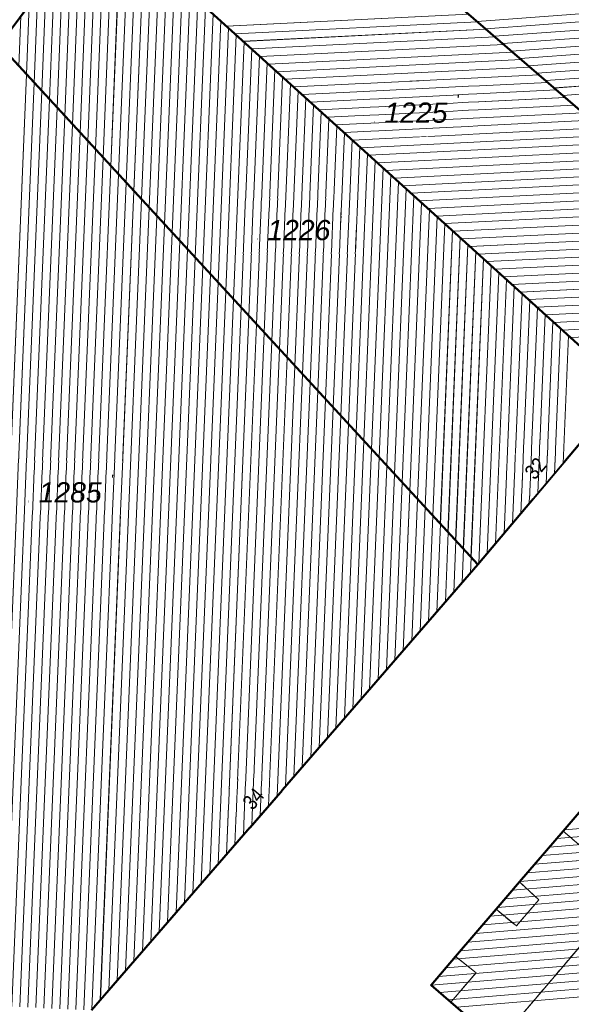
# Model space of a CAD drawing. Header units: millimetres. Extents: x 32365810 to 32368499, y 5620272 to 5622478.
# Tile 22 of 256: x 32366485 to 32366510, y 5620555 to 5620602. Entities that reach past the tile are written whole.
import ezdxf

# ---------------------------------------------------------------- set-up
doc = ezdxf.new("R2010")
doc.units = ezdxf.units.MM
for name, pattern in [('1600.1047', [0]), ('1600.2028', [0]), ('1600.2305', [0.75, 0.5, 0, 0, -0.25]), ('1600.2505', [0]), ('1600.2507', [0])]:
    doc.linetypes.add(name, pattern=pattern)
doc.layers.get('0').update_dxf_attribs({"color": 1, "linetype": 'CONTINUOUS'})
doc.layers.add('_K_Flurstücke_Grenzpunkte', color=251, linetype='CONTINUOUS', lineweight=50)
for name, color, linetype in [('_K_Gebäude', 251, 'CONTINUOUS'), ('_K_Lagebezeichnungen', 251, 'CONTINUOUS'), ('_K_Siedlungsflächen - Bauwerke u. Einrichtungen', 251, 'CONTINUOUS')]:
    doc.layers.add(name, color=color, linetype=linetype)
for name, color, linetype, transparency in [('Flurstücke_Grenzpunkte', 11, 'CONTINUOUS', 0.75), ('Gebäude', 31, 'CONTINUOUS', 0.75), ('Lagebezeichnungen', 12, 'CONTINUOUS', 0.75), ('Siedlungsflächen - Bauwerke u. Einrichtungen', 51, 'CONTINUOUS', 0.75)]:
    doc.layers.add(name, color=color, linetype=linetype, transparency=transparency)
doc.styles.add('Flurstücksnummer - K 10 700', font='ariali.ttf')
doc.styles.add('Hausnummern NRW', font='arial.ttf', dxfattribs={"width": 0.85})

# ---------------------------------------------------------------- blocks, each defined once
blk = doc.blocks.new('O34')
at = {"layer": 'Gebäude', "color": 7, "linetype": '1600.2507', "lineweight": 18}
for p, q in [((32366014.902, 5621924.933), (32366013.821, 5621923.676)), ((32366017.066, 5621923.053), (32366014.902, 5621924.933)), ((32366012.941, 5621924.548), (32366011.247, 5621922.569)), ((32366013.821, 5621923.676), (32366012.941, 5621924.548)), ((32366007.162, 5621911.445), (32366017.066, 5621923.053)), ((32366011.247, 5621922.569), (32366012.188, 5621921.772)), ((32366012.188, 5621921.772), (32366011.155, 5621920.567)), ((32366010.216, 5621921.364), (32366008.181, 5621918.987)), ((32366011.155, 5621920.567), (32366010.216, 5621921.364)), ((32366008.181, 5621918.987), (32366009.077, 5621918.143)), ((32366009.077, 5621918.143), (32366008.03, 5621916.923)), ((32366007.077, 5621917.698), (32366005.185, 5621915.488)), ((32366008.03, 5621916.923), (32366007.077, 5621917.698)), ((32366005.185, 5621915.488), (32366006.143, 5621914.722)), ((32366006.143, 5621914.722), (32366004.963, 5621913.347)), ((32366004.963, 5621913.347), (32366007.162, 5621911.445))]:
    blk.add_line(p, q, dxfattribs=at)
blk = doc.blocks.new('O88')
at = {"layer": 'Gebäude', "color": 7, "linetype": '1600.2507', "lineweight": 18}
for p, q in [((32366008.181, 5621918.987), (32366007.077, 5621917.698)), ((32366008.181, 5621918.987), (32366009.077, 5621918.143)), ((32366009.077, 5621918.143), (32366008.03, 5621916.923)), ((32366008.03, 5621916.923), (32366007.077, 5621917.698))]:
    blk.add_line(p, q, dxfattribs=at)
blk = doc.blocks.new('O90')
at = {"layer": 'Gebäude', "color": 7, "linetype": '1600.2507', "lineweight": 18}
for p, q in [((32366005.185, 5621915.488), (32366004.037, 5621914.147)), ((32366005.185, 5621915.488), (32366006.143, 5621914.722)), ((32366006.143, 5621914.722), (32366004.963, 5621913.347)), ((32366004.037, 5621914.147), (32366004.963, 5621913.347))]:
    blk.add_line(p, q, dxfattribs=at)
blk = doc.blocks.new('O124')
at = {"layer": 'Gebäude', "color": 7, "linetype": '1600.2507', "lineweight": 18}
for p, q in [((32366011.247, 5621922.569), (32366010.216, 5621921.364)), ((32366011.247, 5621922.569), (32366012.188, 5621921.772)), ((32366012.188, 5621921.772), (32366011.155, 5621920.567)), ((32366011.155, 5621920.567), (32366010.216, 5621921.364))]:
    blk.add_line(p, q, dxfattribs=at)
blk = doc.blocks.new('O415')
at = {"layer": 'Gebäude', "color": 7, "linetype": '1600.2305', "lineweight": 18}
blk.add_line((32366005.185, 5621915.488), (32366007.077, 5621917.698), dxfattribs=at)
blk = doc.blocks.new('O430')
at = {"layer": 'Gebäude', "color": 7, "linetype": '1600.2305', "lineweight": 18}
blk.add_line((32366008.181, 5621918.987), (32366010.216, 5621921.364), dxfattribs=at)
blk = doc.blocks.new('O948')
at = {"layer": 'Flurstücke_Grenzpunkte', "color": 7, "linetype": '1600.2028', "lineweight": 35}
for p, q in [((32366013.191, 5621942.119), (32365991.737, 5621961.55)), ((32365983.805, 5621958.203), (32366006.218, 5621933.849)), ((32366006.218, 5621933.849), (32366013.191, 5621942.119))]:
    blk.add_line(p, q, dxfattribs=at)
at = {"layer": 'Flurstücke_Grenzpunkte', "color": 7, "lineweight": 18, "insert": (32365997.843, 5621949.04), "char_height": 0.95, "attachment_point": 8, "line_spacing_factor": 0.69, "style": 'Flurstücksnummer - K 10 700', "bg_fill": 2}
blk.add_mtext('1226', dxfattribs=at)
blk = doc.blocks.new('O957')
at = {"layer": 'Flurstücke_Grenzpunkte', "color": 7, "linetype": '1600.2028', "lineweight": 35}
for p, q in [((32366013.191, 5621942.119), (32365991.737, 5621961.55)), ((32366018.627, 5621948.566), (32366004.778, 5621960.532))]:
    blk.add_line(p, q, dxfattribs=at)
at = {"layer": 'Flurstücke_Grenzpunkte', "color": 7, "lineweight": 18, "insert": (32366003.326, 5621954.543), "char_height": 0.95, "attachment_point": 8, "line_spacing_factor": 0.69, "style": 'Flurstücksnummer - K 10 700', "bg_fill": 2}
blk.add_mtext('1225', dxfattribs=at)
blk = doc.blocks.new('O1311')
at = {"layer": 'Flurstücke_Grenzpunkte', "color": 7, "linetype": '1600.2028', "lineweight": 35}
blk.add_line((32366018.627, 5621948.566), (32366004.778, 5621960.532), dxfattribs=at)
blk = doc.blocks.new('O1622')
at = {"layer": 'Flurstücke_Grenzpunkte', "color": 7, "linetype": '1600.2028', "lineweight": 35}
for p in [(32365983.805, 5621958.203), (32365988.12, 5621912.965)]:
    blk.add_line(p, (32366006.218, 5621933.849), dxfattribs=at)
at = {"layer": 'Flurstücke_Grenzpunkte', "color": 7, "lineweight": 18, "insert": (32365987.129, 5621936.749), "char_height": 0.95, "attachment_point": 8, "line_spacing_factor": 0.69, "style": 'Flurstücksnummer - K 10 700', "bg_fill": 2}
blk.add_mtext('1285', dxfattribs=at)
blk = doc.blocks.new('O1646')
at = {"layer": 'Flurstücke_Grenzpunkte', "color": 7, "linetype": '1600.2028', "lineweight": 35}
for p, q in [((32366006.218, 5621933.849), (32366013.191, 5621942.119)), ((32365988.12, 5621912.965), (32366006.218, 5621933.849)), ((32366011.247, 5621922.569), (32366010.216, 5621921.364)), ((32366010.216, 5621921.364), (32366008.181, 5621918.987)), ((32366008.181, 5621918.987), (32366007.077, 5621917.698)), ((32366007.077, 5621917.698), (32366005.185, 5621915.488)), ((32366005.185, 5621915.488), (32366004.037, 5621914.147)), ((32366004.037, 5621914.147), (32366004.963, 5621913.347)), ((32366004.963, 5621913.347), (32366007.162, 5621911.445))]:
    blk.add_line(p, q, dxfattribs=at)
blk = doc.blocks.new('O2162')
at = {"layer": 'Gebäude', "color": 7, "linetype": '1600.2505', "lineweight": 18}
for p, q in [((32366013.191, 5621942.119), (32365991.737, 5621961.55)), ((32365983.805, 5621958.203), (32366006.218, 5621933.849)), ((32366006.218, 5621933.849), (32366013.191, 5621942.119))]:
    blk.add_line(p, q, dxfattribs=at)
at = {"layer": 'Lagebezeichnungen', "color": 7, "lineweight": 18, "insert": (32366009.198, 5621938.128), "char_height": 0.7, "attachment_point": 8, "rotation": 49.5852, "line_spacing_factor": 0.69, "style": 'Hausnummern NRW', "bg_fill": 2}
blk.add_mtext('32', dxfattribs=at)
blk = doc.blocks.new('O2375')
at = {"layer": 'Gebäude', "color": 7, "linetype": '1600.2505', "lineweight": 18}
blk.add_line((32366004.778, 5621960.532), (32366018.627, 5621948.566), dxfattribs=at)
blk = doc.blocks.new('O2434')
at = {"layer": 'Gebäude', "color": 7, "linetype": '1600.2505', "lineweight": 18}
for p, q in [((32366011.247, 5621922.569), (32366010.216, 5621921.364)), ((32366010.216, 5621921.364), (32366008.181, 5621918.987)), ((32366008.181, 5621918.987), (32366007.077, 5621917.698)), ((32366007.077, 5621917.698), (32366005.185, 5621915.488)), ((32366005.185, 5621915.488), (32366004.037, 5621914.147)), ((32366004.037, 5621914.147), (32366004.963, 5621913.347)), ((32366004.963, 5621913.347), (32366007.162, 5621911.445))]:
    blk.add_line(p, q, dxfattribs=at)
blk = doc.blocks.new('O2466')
at = {"layer": 'Gebäude', "color": 7, "linetype": '1600.2505', "lineweight": 18}
for p, q in [((32366013.191, 5621942.119), (32365991.737, 5621961.55)), ((32366004.778, 5621960.532), (32366018.627, 5621948.566))]:
    blk.add_line(p, q, dxfattribs=at)
blk = doc.blocks.new('O3107')
at = {"layer": 'Gebäude', "color": 7, "linetype": '1600.2505', "lineweight": 18}
for p in [(32365983.805, 5621958.203), (32365988.12, 5621912.965)]:
    blk.add_line(p, (32366006.218, 5621933.849), dxfattribs=at)
at = {"layer": 'Lagebezeichnungen', "color": 7, "lineweight": 18, "insert": (32365995.985, 5621922.647), "char_height": 0.7, "attachment_point": 8, "rotation": 49.5853, "line_spacing_factor": 0.69, "style": 'Hausnummern NRW', "bg_fill": 2}
blk.add_mtext('34', dxfattribs=at)
blk = doc.blocks.new('*X1083')
at = {"color": 253, "linetype": '1600.1047', "lineweight": 18, "true_color": 0xb2b2b2}
for p, q in [((32365989.384726, 5621952.140061), (32365989.980997, 5621966.507419)), ((32365989.743853, 5621951.749833), (32365990.350015, 5621966.355518)), ((32365990.102981, 5621951.359604), (32365990.710565, 5621965.999552)), ((32365989.025598, 5621952.53029), (32365989.58345, 5621965.971927)), ((32365990.462109, 5621950.969376), (32365991.071114, 5621965.643585)), ((32365988.66647, 5621952.920519), (32365989.185903, 5621965.436434)), ((32365990.821236, 5621950.579147), (32365991.431664, 5621965.287618)), ((32365988.307343, 5621953.310747), (32365988.788357, 5621964.900942)), ((32365991.180364, 5621950.188918), (32365991.792214, 5621964.931651)), ((32365987.948215, 5621953.700976), (32365988.39081, 5621964.365449)), ((32365987.589088, 5621954.091205), (32365987.993263, 5621963.829957)), ((32365987.22996, 5621954.481433), (32365987.595716, 5621963.294465)), ((32365986.870832, 5621954.871662), (32365987.19817, 5621962.758972)), ((32365986.511705, 5621955.26189), (32365986.800623, 5621962.22348)), ((32365986.152577, 5621955.652119), (32365986.403076, 5621961.687987)), ((32365985.793449, 5621956.042348), (32365986.00553, 5621961.152495)), ((32365991.539491, 5621949.79869), (32365992.016679, 5621961.296693)), ((32365991.898619, 5621949.408461), (32365992.378405, 5621960.969076)), ((32365985.434322, 5621956.432576), (32365985.607983, 5621960.617003)), ((32365992.257747, 5621949.018232), (32365992.740131, 5621960.641459)), ((32365985.075194, 5621956.822805), (32365985.210436, 5621960.08151)), ((32365992.616874, 5621948.628004), (32365993.101857, 5621960.313841)), ((32365992.976002, 5621948.237775), (32365993.463584, 5621959.986224)), ((32365984.716067, 5621957.213034), (32365984.81289, 5621959.546018)), ((32365993.33513, 5621947.847547), (32365993.82531, 5621959.658607)), ((32365993.694257, 5621947.457318), (32365994.187036, 5621959.33099)), ((32365994.053385, 5621947.067089), (32365994.548762, 5621959.003372)), ((32365994.412512, 5621946.676861), (32365994.910488, 5621958.675755)), ((32365994.77164, 5621946.286632), (32365995.272214, 5621958.348138)), ((32365995.130768, 5621945.896403), (32365995.63394, 5621958.020521)), ((32365995.489895, 5621945.506175), (32365995.995666, 5621957.692904)), ((32365995.849023, 5621945.115946), (32365996.357392, 5621957.365286)), ((32365996.208151, 5621944.725718), (32365996.719119, 5621957.037669)), ((32365996.567278, 5621944.335489), (32365997.080845, 5621956.710052)), ((32365996.926406, 5621943.94526), (32365997.442571, 5621956.382435)), ((32365997.285533, 5621943.555032), (32365997.804297, 5621956.054817)), ((32365997.644661, 5621943.164803), (32365998.166023, 5621955.7272)), ((32365998.003789, 5621942.774574), (32365998.527749, 5621955.399583)), ((32365998.362916, 5621942.384346), (32365998.889475, 5621955.071966)), ((32365998.722044, 5621941.994117), (32365999.251201, 5621954.744348)), ((32365999.081172, 5621941.603889), (32365999.612927, 5621954.416731)), ((32365999.440299, 5621941.21366), (32365999.974654, 5621954.089114)), ((32365999.799427, 5621940.823431), (32366000.33638, 5621953.761497)), ((32366000.158554, 5621940.433203), (32366000.698106, 5621953.43388)), ((32366000.517682, 5621940.042974), (32366001.059832, 5621953.106262)), ((32366000.87681, 5621939.652745), (32366001.421558, 5621952.778645)), ((32366001.235937, 5621939.262517), (32366001.783284, 5621952.451028)), ((32366001.595065, 5621938.872288), (32366002.14501, 5621952.123411)), ((32366001.954193, 5621938.48206), (32366002.506736, 5621951.795793)), ((32366002.31332, 5621938.091831), (32366002.868462, 5621951.468176)), ((32366002.672448, 5621937.701602), (32366003.230189, 5621951.140559)), ((32366003.031575, 5621937.311374), (32366003.591915, 5621950.812942)), ((32366003.390703, 5621936.921145), (32366003.953641, 5621950.485324)), ((32366003.749831, 5621936.530916), (32366004.315367, 5621950.157707)), ((32366004.108958, 5621936.140688), (32366004.677093, 5621949.83009)), ((32366004.468086, 5621935.750459), (32366005.038819, 5621949.502473)), ((32366004.827214, 5621935.360231), (32366005.400545, 5621949.174856)), ((32366005.186341, 5621934.970002), (32366005.762271, 5621948.847238)), ((32366005.545469, 5621934.579773), (32366006.123997, 5621948.519621)), ((32366005.904596, 5621934.189545), (32366006.485724, 5621948.192004)), ((32366006.26826, 5621933.908608), (32366006.84745, 5621947.864387)), ((32366006.663013, 5621934.376787), (32366007.209176, 5621947.536769)), ((32366007.057766, 5621934.844965), (32366007.570902, 5621947.209152)), ((32366007.452519, 5621935.313144), (32366007.932628, 5621946.881535)), ((32366007.847272, 5621935.781322), (32366008.294354, 5621946.553918)), ((32366008.242025, 5621936.2495), (32366008.65608, 5621946.2263)), ((32366008.636778, 5621936.717679), (32366009.017806, 5621945.898683)), ((32366009.031531, 5621937.185857), (32366009.379532, 5621945.571066)), ((32366009.426284, 5621937.654035), (32366009.741259, 5621945.243449)), ((32366009.821037, 5621938.122214), (32366010.102985, 5621944.915832)), ((32366010.21579, 5621938.590392), (32366010.464711, 5621944.588214))]:
    blk.add_line(p, q, dxfattribs=at)
blk = doc.blocks.new('*X1150')
at = {"color": 253, "linetype": '1600.1047', "lineweight": 18, "true_color": 0xb2b2b2}
for p, q in [((32366006.195837, 5621959.306941), (32366029.090997, 5621960.977004)), ((32366006.597123, 5621958.960216), (32366028.753212, 5621960.576369)), ((32366006.99841, 5621958.613491), (32366028.415427, 5621960.175733)), ((32366007.399696, 5621958.266767), (32366028.077642, 5621959.775097)), ((32366007.800983, 5621957.920042), (32366027.739857, 5621959.374462)), ((32366008.202269, 5621957.573317), (32366027.402072, 5621958.973826)), ((32366008.603555, 5621957.226592), (32366027.064287, 5621958.57319)), ((32366009.004842, 5621956.879867), (32366026.726502, 5621958.172555)), ((32366009.406128, 5621956.533142), (32366026.388717, 5621957.771919)), ((32366009.807415, 5621956.186417), (32366026.050932, 5621957.371283)), ((32366010.208701, 5621955.839692), (32366025.713147, 5621956.970647))]:
    blk.add_line(p, q, dxfattribs=at)
blk = doc.blocks.new('*X1169')
at = {"color": 253, "linetype": '1600.1047', "lineweight": 18, "true_color": 0xb2b2b2}
for p, q in [((32366042.954417, 5621924.122623), (32366010.269115, 5621921.42608)), ((32366042.601511, 5621923.717234), (32366009.922532, 5621921.021213)), ((32366042.248604, 5621923.311845), (32366009.575915, 5621920.616342)), ((32366041.895698, 5621922.906456), (32366009.229297, 5621920.211472)), ((32366041.542792, 5621922.501067), (32366008.882679, 5621919.806602)), ((32366040.836968, 5621921.690289), (32366008.189443, 5621918.996862)), ((32366041.189886, 5621922.095679), (32366008.536061, 5621919.401732)), ((32366040.484037, 5621921.284898), (32366007.842674, 5621918.59198)), ((32366040.131105, 5621920.879507), (32366007.495901, 5621918.187097)), ((32366039.778174, 5621920.474116), (32366007.149127, 5621917.782214)), ((32366039.425243, 5621920.068725), (32366006.802482, 5621917.377342)), ((32366039.072312, 5621919.663334), (32366006.455869, 5621916.972472)), ((32366038.719381, 5621919.257943), (32366006.109257, 5621916.567603)), ((32366038.36645, 5621918.852552), (32366005.762645, 5621916.162733)), ((32366037.660587, 5621918.041771), (32366005.069425, 5621915.352994)), ((32366038.013518, 5621918.447162), (32366005.416032, 5621915.757863)), ((32366037.307656, 5621917.63638), (32366004.722826, 5621914.948126)), ((32366036.954725, 5621917.230989), (32366004.376227, 5621914.543257)), ((32366036.601794, 5621916.825598), (32366004.045456, 5621914.139694)), ((32366036.248863, 5621916.420207), (32366004.443028, 5621913.79622)), ((32366035.895931, 5621916.014816), (32366004.840599, 5621913.452746)), ((32366035.543, 5621915.609425), (32366005.237878, 5621913.109247))]:
    blk.add_line(p, q, dxfattribs=at)
blk = doc.blocks.new('*X1174')
at = {"color": 253, "linetype": '1600.1047', "lineweight": 18, "true_color": 0xb2b2b2}
for p, q in [((32365994.45819, 5621959.085404), (32366005.802559, 5621959.646747)), ((32365994.851264, 5621958.729395), (32366006.213563, 5621959.291625)), ((32365995.244337, 5621958.373386), (32366006.624568, 5621958.936504)), ((32365995.637411, 5621958.017377), (32366007.035572, 5621958.581382)), ((32365996.030484, 5621957.661369), (32366007.446576, 5621958.226261)), ((32365996.423558, 5621957.30536), (32366007.85758, 5621957.871139)), ((32365996.816631, 5621956.949351), (32366008.268585, 5621957.516018)), ((32365997.209705, 5621956.593343), (32366008.679589, 5621957.160896)), ((32365997.602778, 5621956.237334), (32366009.090593, 5621956.805775)), ((32365997.995852, 5621955.881325), (32366009.501597, 5621956.450653)), ((32365998.388925, 5621955.525316), (32366009.912602, 5621956.095532)), ((32365998.781999, 5621955.169308), (32366010.323606, 5621955.740411)), ((32365999.175072, 5621954.813299), (32366010.73461, 5621955.385289)), ((32365999.568146, 5621954.45729), (32366011.145614, 5621955.030168)), ((32365999.961219, 5621954.101282), (32366011.556619, 5621954.675046)), ((32366000.354293, 5621953.745273), (32366011.967623, 5621954.319925)), ((32366000.747366, 5621953.389264), (32366012.378627, 5621953.964803)), ((32366001.14044, 5621953.033255), (32366012.789632, 5621953.609682)), ((32366001.533513, 5621952.677247), (32366013.200636, 5621953.25456)), ((32366001.926587, 5621952.321238), (32366013.61164, 5621952.899439)), ((32366002.31966, 5621951.965229), (32366014.022644, 5621952.544317)), ((32366002.712734, 5621951.609221), (32366014.433649, 5621952.189196)), ((32366003.105807, 5621951.253212), (32366014.844653, 5621951.834075)), ((32366003.498881, 5621950.897203), (32366015.255657, 5621951.478953)), ((32366003.891954, 5621950.541194), (32366015.666661, 5621951.123832)), ((32366004.285028, 5621950.185186), (32366016.077666, 5621950.76871)), ((32366004.678101, 5621949.829177), (32366016.48867, 5621950.413589)), ((32366005.071174, 5621949.473168), (32366016.899674, 5621950.058467)), ((32366005.464248, 5621949.11716), (32366017.310679, 5621949.703346)), ((32366005.857321, 5621948.761151), (32366017.721683, 5621949.348224)), ((32366006.250395, 5621948.405142), (32366018.132687, 5621948.993103)), ((32366006.643468, 5621948.049133), (32366018.543691, 5621948.637981)), ((32366007.036542, 5621947.693125), (32366018.363599, 5621948.253611)), ((32366007.429615, 5621947.337116), (32366018.033235, 5621947.861805)), ((32366007.822689, 5621946.981107), (32366017.702871, 5621947.469999)), ((32366008.215762, 5621946.625099), (32366017.372507, 5621947.078194)), ((32366008.608836, 5621946.26909), (32366017.042143, 5621946.686388)), ((32366009.001909, 5621945.913081), (32366016.711779, 5621946.294582)), ((32366009.394983, 5621945.557073), (32366016.381415, 5621945.902776)), ((32366009.788056, 5621945.201064), (32366016.051051, 5621945.51097)), ((32366010.18113, 5621944.845055), (32366015.720687, 5621945.119164)), ((32366010.574203, 5621944.489046), (32366015.390323, 5621944.727358))]:
    blk.add_line(p, q, dxfattribs=at)
blk = doc.blocks.new('*X1364')
at = {"color": 253, "linetype": '1600.1047', "lineweight": 18, "true_color": 0xb2b2b2}
for p, q in [((32365983.328137, 5621914.473566), (32365985.085252, 5621956.811876)), ((32365983.680305, 5621913.915663), (32365985.44438, 5621956.421647)), ((32365984.032474, 5621913.35776), (32365985.803507, 5621956.031419)), ((32365984.398876, 5621913.142815), (32365986.162635, 5621955.64119)), ((32365984.773456, 5621913.124915), (32365986.521762, 5621955.250962)), ((32365985.148036, 5621913.107016), (32365986.88089, 5621954.860733)), ((32365985.522616, 5621913.089117), (32365987.240018, 5621954.470504)), ((32365985.897196, 5621913.071217), (32365987.599145, 5621954.080276)), ((32365986.271776, 5621913.053318), (32365987.958273, 5621953.690047)), ((32365986.646356, 5621913.035418), (32365988.317401, 5621953.299818)), ((32365987.020936, 5621913.017519), (32365988.676528, 5621952.90959)), ((32365987.395516, 5621912.99962), (32365989.035656, 5621952.519361)), ((32365987.770096, 5621912.98172), (32365989.394783, 5621952.129133)), ((32365988.145969, 5621912.994966), (32365989.753911, 5621951.738904)), ((32365988.54017, 5621913.449851), (32365990.113039, 5621951.348675)), ((32365988.934371, 5621913.904735), (32365990.472166, 5621950.958447)), ((32365989.328573, 5621914.35962), (32365990.831294, 5621950.568218)), ((32365989.722774, 5621914.814504), (32365991.190422, 5621950.177989)), ((32365990.116975, 5621915.269389), (32365991.549549, 5621949.787761)), ((32365990.511177, 5621915.724274), (32365991.908677, 5621949.397532)), ((32365990.905378, 5621916.179158), (32365992.267804, 5621949.007304)), ((32365991.299579, 5621916.634043), (32365992.626932, 5621948.617075)), ((32365991.693781, 5621917.088927), (32365992.98606, 5621948.226846)), ((32365992.087982, 5621917.543812), (32365993.345187, 5621947.836618)), ((32365992.482183, 5621917.998696), (32365993.704315, 5621947.446389)), ((32365992.876385, 5621918.453581), (32365994.063443, 5621947.05616)), ((32365993.270586, 5621918.908465), (32365994.42257, 5621946.665932)), ((32365993.664787, 5621919.36335), (32365994.781698, 5621946.275703)), ((32365994.058989, 5621919.818234), (32365995.140826, 5621945.885475)), ((32365994.45319, 5621920.273119), (32365995.499953, 5621945.495246)), ((32365994.847391, 5621920.728004), (32365995.859081, 5621945.105017)), ((32365995.241593, 5621921.182888), (32365996.218208, 5621944.714789)), ((32365995.635794, 5621921.637773), (32365996.577336, 5621944.32456)), ((32365996.029995, 5621922.092657), (32365996.936464, 5621943.934331)), ((32365996.424197, 5621922.547542), (32365997.295591, 5621943.544103)), ((32365996.818398, 5621923.002426), (32365997.654719, 5621943.153874)), ((32365997.212599, 5621923.457311), (32365998.013847, 5621942.763646)), ((32365997.606801, 5621923.912195), (32365998.372974, 5621942.373417)), ((32365998.001002, 5621924.36708), (32365998.732102, 5621941.983188)), ((32365998.395203, 5621924.821965), (32365999.091229, 5621941.59296)), ((32365998.789405, 5621925.276849), (32365999.450357, 5621941.202731)), ((32365999.183606, 5621925.731734), (32365999.809485, 5621940.812502)), ((32365999.577807, 5621926.186618), (32366000.168612, 5621940.422274)), ((32365999.972009, 5621926.641503), (32366000.52774, 5621940.032045)), ((32366000.36621, 5621927.096387), (32366000.886868, 5621939.641817)), ((32366000.760411, 5621927.551272), (32366001.245995, 5621939.251588)), ((32366001.154613, 5621928.006156), (32366001.605123, 5621938.861359)), ((32366001.548814, 5621928.461041), (32366001.96425, 5621938.471131)), ((32366001.943015, 5621928.915925), (32366002.323378, 5621938.080902)), ((32366002.337216, 5621929.37081), (32366002.682506, 5621937.690673)), ((32366002.731418, 5621929.825695), (32366003.041633, 5621937.300445)), ((32366003.125619, 5621930.280579), (32366003.400761, 5621936.910216)), ((32366003.51982, 5621930.735464), (32366003.759889, 5621936.519988)), ((32366003.914022, 5621931.190348), (32366004.119016, 5621936.129759)), ((32366004.308223, 5621931.645233), (32366004.478144, 5621935.73953)), ((32366004.702424, 5621932.100117), (32366004.837271, 5621935.349302)), ((32366005.096626, 5621932.555002), (32366005.196399, 5621934.959073)), ((32366005.490827, 5621933.009886), (32366005.555527, 5621934.568844)), ((32366005.885028, 5621933.464771), (32366005.914654, 5621934.178616))]:
    blk.add_line(p, q, dxfattribs=at)

msp = doc.modelspace()

# ---------------------------------------------------------------- linework, layer by layer
at = {"layer": '_K_Flurstücke_Grenzpunkte', "linetype": '1600.2028', "lineweight": 35}
for p, q in [((32366518.452, 5620590.82), (32366504.603, 5620602.786)), ((32366506.043, 5620576.103), (32366513.016, 5620584.373)), ((32366487.945, 5620555.219), (32366506.043, 5620576.103)), ((32366511.072, 5620564.823), (32366510.041, 5620563.618)), ((32366510.041, 5620563.618), (32366508.006, 5620561.241)), ((32366508.006, 5620561.241), (32366506.902, 5620559.952)), ((32366506.902, 5620559.952), (32366505.01, 5620557.742)), ((32366505.01, 5620557.742), (32366503.862, 5620556.401)), ((32366503.862, 5620556.401), (32366504.788, 5620555.601)), ((32366504.788, 5620555.601), (32366506.987, 5620553.699))]:
    msp.add_line(p, q, dxfattribs=at)
at = {"layer": '_K_Flurstücke_Grenzpunkte', "linetype": '1600.2028'}
msp.add_lwpolyline([(32366493.28, 5620605.544), (32366497.693, 5620610.015), (32366504.897, 5620603.168), (32366504.603, 5620602.786), (32366518.452, 5620590.82), (32366513.016, 5620584.373), (32366491.562, 5620603.804)], close=True, dxfattribs=at)
at = {"layer": '_K_Gebäude', "linetype": '1600.1047', "lineweight": 18}
for p, q in [((32366489.21, 5620594.394), (32366489.806, 5620608.761)), ((32366489.569, 5620594.003), (32366490.175, 5620608.609)), ((32366488.851, 5620594.784), (32366489.409, 5620608.226)), ((32366489.928, 5620593.613), (32366490.536, 5620608.253)), ((32366488.492, 5620595.174), (32366489.011, 5620607.69)), ((32366490.288, 5620593.223), (32366490.897, 5620607.897)), ((32366490.647, 5620592.833), (32366491.257, 5620607.541)), ((32366488.133, 5620595.564), (32366488.614, 5620607.155)), ((32366491.006, 5620592.443), (32366491.618, 5620607.185)), ((32366487.774, 5620595.955), (32366488.216, 5620606.619)), ((32366487.415, 5620596.345), (32366487.819, 5620606.084)), ((32366487.055, 5620596.735), (32366487.421, 5620605.548)), ((32366486.696, 5620597.125), (32366487.024, 5620605.013)), ((32366486.337, 5620597.516), (32366486.626, 5620604.477)), ((32366485.978, 5620597.906), (32366486.229, 5620603.942)), ((32366485.619, 5620598.296), (32366485.831, 5620603.406)), ((32366491.365, 5620592.052), (32366491.842, 5620603.55)), ((32366491.724, 5620591.662), (32366492.204, 5620603.223)), ((32366506.021, 5620601.561), (32366528.916, 5620603.231)), ((32366485.26, 5620598.686), (32366485.433, 5620602.871)), ((32366492.083, 5620591.272), (32366492.566, 5620602.895)), ((32366492.442, 5620590.882), (32366492.927, 5620602.568)), ((32366506.423, 5620601.214), (32366528.579, 5620602.83)), ((32366484.901, 5620599.076), (32366485.036, 5620602.335)), ((32366492.801, 5620590.491), (32366493.289, 5620602.24)), ((32366506.824, 5620600.867), (32366528.241, 5620602.429)), ((32366507.225, 5620600.52), (32366527.903, 5620602.029)), ((32366484.541, 5620599.467), (32366484.638, 5620601.8)), ((32366493.161, 5620590.101), (32366493.651, 5620601.912)), ((32366493.52, 5620589.711), (32366494.012, 5620601.585)), ((32366494.284, 5620601.339), (32366505.628, 5620601.9)), ((32366494.677, 5620600.983), (32366506.039, 5620601.545)), ((32366507.626, 5620600.174), (32366527.565, 5620601.628)), ((32366493.879, 5620589.321), (32366494.374, 5620601.257)), ((32366495.07, 5620600.627), (32366506.45, 5620601.19)), ((32366508.028, 5620599.827), (32366527.228, 5620601.227)), ((32366494.238, 5620588.931), (32366494.736, 5620600.929)), ((32366495.463, 5620600.271), (32366506.861, 5620600.835)), ((32366508.429, 5620599.48), (32366526.89, 5620600.827)), ((32366494.597, 5620588.54), (32366495.098, 5620600.602)), ((32366494.956, 5620588.15), (32366495.459, 5620600.274)), ((32366495.856, 5620599.915), (32366507.272, 5620600.48)), ((32366508.83, 5620599.134), (32366526.552, 5620600.426)), ((32366495.315, 5620587.76), (32366495.821, 5620599.947)), ((32366496.249, 5620599.559), (32366507.683, 5620600.125)), ((32366496.642, 5620599.203), (32366508.094, 5620599.77)), ((32366509.232, 5620598.787), (32366526.214, 5620600.026)), ((32366495.674, 5620587.37), (32366496.183, 5620599.619)), ((32366496.034, 5620586.979), (32366496.545, 5620599.291)), ((32366497.035, 5620598.847), (32366508.505, 5620599.415)), ((32366509.633, 5620598.44), (32366525.876, 5620599.625)), ((32366483.154, 5620556.727), (32366484.911, 5620599.066)), ((32366496.393, 5620586.589), (32366496.906, 5620598.964)), ((32366497.428, 5620598.491), (32366508.916, 5620599.059)), ((32366510.034, 5620598.093), (32366525.539, 5620599.224)), ((32366483.506, 5620556.169), (32366485.27, 5620598.675)), ((32366496.752, 5620586.199), (32366497.268, 5620598.636)), ((32366497.111, 5620585.809), (32366497.63, 5620598.308)), ((32366497.821, 5620598.135), (32366509.327, 5620598.704)), ((32366498.214, 5620597.779), (32366509.738, 5620598.349)), ((32366483.858, 5620555.611), (32366485.629, 5620598.285)), ((32366484.224, 5620555.396), (32366485.988, 5620597.895)), ((32366497.47, 5620585.418), (32366497.991, 5620597.981)), ((32366498.607, 5620597.423), (32366510.149, 5620597.994)), ((32366484.599, 5620555.379), (32366486.347, 5620597.505)), ((32366497.829, 5620585.028), (32366498.353, 5620597.653)), ((32366499.001, 5620597.067), (32366510.56, 5620597.639)), ((32366484.973, 5620555.361), (32366486.706, 5620597.114)), ((32366498.188, 5620584.638), (32366498.715, 5620597.326)), ((32366498.547, 5620584.248), (32366499.077, 5620596.998)), ((32366499.394, 5620596.711), (32366510.971, 5620597.284)), ((32366499.787, 5620596.355), (32366511.382, 5620596.929)), ((32366485.348, 5620555.343), (32366487.065, 5620596.724)), ((32366498.907, 5620583.858), (32366499.438, 5620596.67)), ((32366500.18, 5620595.999), (32366511.793, 5620596.574)), ((32366485.723, 5620555.325), (32366487.425, 5620596.334)), ((32366499.266, 5620583.467), (32366499.8, 5620596.343)), ((32366499.625, 5620583.077), (32366500.162, 5620596.015)), ((32366500.573, 5620595.643), (32366512.204, 5620596.218)), ((32366486.097, 5620555.307), (32366487.784, 5620595.944)), ((32366486.472, 5620555.289), (32366488.143, 5620595.553)), ((32366499.984, 5620582.687), (32366500.524, 5620595.688)), ((32366500.966, 5620595.287), (32366512.615, 5620595.863)), ((32366486.846, 5620555.271), (32366488.502, 5620595.163)), ((32366500.343, 5620582.297), (32366500.885, 5620595.36)), ((32366501.359, 5620594.931), (32366513.026, 5620595.508)), ((32366501.752, 5620594.575), (32366513.437, 5620595.153)), ((32366487.221, 5620555.253), (32366488.861, 5620594.773)), ((32366500.702, 5620581.906), (32366501.247, 5620595.032)), ((32366501.061, 5620581.516), (32366501.609, 5620594.705)), ((32366502.145, 5620594.219), (32366513.848, 5620594.798)), ((32366487.596, 5620555.235), (32366489.22, 5620594.383)), ((32366501.42, 5620581.126), (32366501.97, 5620594.377)), ((32366502.538, 5620593.863), (32366514.259, 5620594.443)), ((32366487.971, 5620555.249), (32366489.579, 5620593.993)), ((32366501.78, 5620580.736), (32366502.332, 5620594.049)), ((32366502.139, 5620580.345), (32366502.694, 5620593.722)), ((32366502.931, 5620593.507), (32366514.67, 5620594.088)), ((32366503.324, 5620593.151), (32366515.081, 5620593.733)), ((32366488.366, 5620555.704), (32366489.938, 5620593.602)), ((32366502.498, 5620579.955), (32366503.056, 5620593.394)), ((32366503.717, 5620592.795), (32366515.492, 5620593.377)), ((32366488.76, 5620556.158), (32366490.298, 5620593.212)), ((32366489.154, 5620556.613), (32366490.657, 5620592.822)), ((32366502.857, 5620579.565), (32366503.417, 5620593.067)), ((32366504.11, 5620592.439), (32366515.903, 5620593.022)), ((32366489.548, 5620557.068), (32366491.016, 5620592.432)), ((32366503.216, 5620579.175), (32366503.779, 5620592.739)), ((32366503.575, 5620578.785), (32366504.141, 5620592.411)), ((32366504.504, 5620592.083), (32366516.314, 5620592.667)), ((32366504.897, 5620591.727), (32366516.725, 5620592.312)), ((32366489.942, 5620557.523), (32366491.375, 5620592.041)), ((32366503.934, 5620578.394), (32366504.503, 5620592.084)), ((32366505.29, 5620591.371), (32366517.136, 5620591.957)), ((32366490.337, 5620557.978), (32366491.734, 5620591.651)), ((32366504.294, 5620578.004), (32366504.864, 5620591.756)), ((32366504.653, 5620577.614), (32366505.226, 5620591.429)), ((32366505.683, 5620591.015), (32366517.547, 5620591.602)), ((32366490.731, 5620558.433), (32366492.093, 5620591.261)), ((32366505.012, 5620577.224), (32366505.588, 5620591.101)), ((32366506.076, 5620590.659), (32366517.958, 5620591.247)), ((32366491.125, 5620558.888), (32366492.452, 5620590.871)), ((32366491.519, 5620559.343), (32366492.811, 5620590.481)), ((32366505.371, 5620576.833), (32366505.949, 5620590.773)), ((32366506.469, 5620590.303), (32366518.369, 5620590.892)), ((32366506.862, 5620589.947), (32366518.189, 5620590.507)), ((32366491.913, 5620559.797), (32366493.171, 5620590.09)), ((32366505.73, 5620576.443), (32366506.311, 5620590.446)), ((32366506.094, 5620576.162), (32366506.673, 5620590.118)), ((32366507.255, 5620589.591), (32366517.859, 5620590.115)), ((32366492.308, 5620560.252), (32366493.53, 5620589.7)), ((32366506.488, 5620576.63), (32366507.035, 5620589.79)), ((32366507.648, 5620589.235), (32366517.528, 5620589.724)), ((32366492.702, 5620560.707), (32366493.889, 5620589.31)), ((32366506.883, 5620577.099), (32366507.396, 5620589.463)), ((32366507.278, 5620577.567), (32366507.758, 5620589.135)), ((32366508.041, 5620588.879), (32366517.198, 5620589.332)), ((32366493.096, 5620561.162), (32366494.248, 5620588.92)), ((32366507.673, 5620578.035), (32366508.12, 5620588.808)), ((32366508.434, 5620588.523), (32366516.868, 5620588.94)), ((32366493.49, 5620561.617), (32366494.607, 5620588.529)), ((32366508.067, 5620578.503), (32366508.482, 5620588.48)), ((32366508.827, 5620588.167), (32366516.537, 5620588.548)), ((32366509.22, 5620587.811), (32366516.207, 5620588.156)), ((32366493.884, 5620562.072), (32366494.966, 5620588.139)), ((32366494.279, 5620562.527), (32366495.325, 5620587.749)), ((32366508.462, 5620578.971), (32366508.843, 5620588.152)), ((32366508.857, 5620579.44), (32366509.205, 5620587.825)), ((32366509.613, 5620587.455), (32366515.876, 5620587.765)), ((32366494.673, 5620562.982), (32366495.685, 5620587.359)), ((32366509.252, 5620579.908), (32366509.567, 5620587.497)), ((32366510.007, 5620587.099), (32366515.546, 5620587.373)), ((32366495.067, 5620563.437), (32366496.044, 5620586.968)), ((32366509.646, 5620580.376), (32366509.928, 5620587.169)), ((32366510.041, 5620580.844), (32366510.29, 5620586.842)), ((32366510.4, 5620586.743), (32366515.216, 5620586.981)), ((32366495.461, 5620563.891), (32366496.403, 5620586.578)), ((32366495.855, 5620564.346), (32366496.762, 5620586.188)), ((32366496.25, 5620564.801), (32366497.121, 5620585.798)), ((32366496.644, 5620565.256), (32366497.48, 5620585.408)), ((32366497.038, 5620565.711), (32366497.839, 5620585.017)), ((32366497.432, 5620566.166), (32366498.198, 5620584.627)), ((32366497.826, 5620566.621), (32366498.558, 5620584.237)), ((32366498.221, 5620567.076), (32366498.917, 5620583.847)), ((32366498.615, 5620567.531), (32366499.276, 5620583.456)), ((32366499.009, 5620567.985), (32366499.635, 5620583.066)), ((32366499.403, 5620568.44), (32366499.994, 5620582.676)), ((32366499.797, 5620568.895), (32366500.353, 5620582.286)), ((32366500.192, 5620569.35), (32366500.712, 5620581.895)), ((32366500.586, 5620569.805), (32366501.071, 5620581.505)), ((32366500.98, 5620570.26), (32366501.431, 5620581.115)), ((32366501.374, 5620570.715), (32366501.79, 5620580.725)), ((32366501.768, 5620571.17), (32366502.149, 5620580.335)), ((32366502.163, 5620571.624), (32366502.508, 5620579.944)), ((32366502.557, 5620572.079), (32366502.867, 5620579.554)), ((32366502.951, 5620572.534), (32366503.226, 5620579.164)), ((32366503.345, 5620572.989), (32366503.585, 5620578.774)), ((32366503.739, 5620573.444), (32366503.944, 5620578.383)), ((32366504.134, 5620573.899), (32366504.304, 5620577.993)), ((32366504.528, 5620574.354), (32366504.663, 5620577.603)), ((32366504.922, 5620574.809), (32366505.022, 5620577.213)), ((32366505.316, 5620575.264), (32366505.381, 5620576.823)), ((32366505.71, 5620575.718), (32366505.74, 5620576.432))]:
    msp.add_line(p, q, dxfattribs=at)
at = {"layer": '_K_Gebäude', "linetype": '1600.2505', "lineweight": -2}
msp.add_line((32366506.043, 5620576.103), (32366483.63, 5620600.457), dxfattribs=at)
at = {"layer": '_K_Gebäude', "linetype": '1600.2507', "lineweight": 18}
msp.add_line((32366510.041, 5620563.618), (32366508.006, 5620561.241), dxfattribs=at)
at = {"layer": '_K_Gebäude', "linetype": '1600.2505', "lineweight": -2}
for points in [[(32366511.191, 5620609.833), (32366507.784, 5620613.097), (32366503.582, 5620617.122), (32366497.225, 5620610.46), (32366497.693, 5620610.015), (32366504.897, 5620603.168), (32366504.603, 5620602.786), (32366518.452, 5620590.82)], [(32366511.072, 5620564.823), (32366510.041, 5620563.618), (32366508.006, 5620561.241), (32366506.902, 5620559.952), (32366505.01, 5620557.742), (32366503.862, 5620556.401), (32366504.788, 5620555.601), (32366506.987, 5620553.699), (32366509.296, 5620551.701), (32366510.19, 5620552.698), (32366510.277, 5620552.625), (32366511.496, 5620554.066)]]:
    msp.add_lwpolyline(points, dxfattribs=at)
msp.add_lwpolyline([(32366493.28, 5620605.544), (32366497.693, 5620610.015), (32366504.897, 5620603.168), (32366504.603, 5620602.786), (32366518.452, 5620590.82), (32366513.016, 5620584.373), (32366491.562, 5620603.804)], close=True, dxfattribs=at)
at = {"layer": '_K_Gebäude', "linetype": '1600.2507', "lineweight": 18}
msp.add_lwpolyline([(32366512.766, 5620566.802), (32366511.072, 5620564.823), (32366510.041, 5620563.618), (32366510.98, 5620562.821), (32366512.013, 5620564.026), (32366511.072, 5620564.823)], dxfattribs=at)
at = {"layer": '_K_Gebäude', "linetype": '1600.2305', "lineweight": 18}
for points in [[(32366516.891, 5620565.307), (32366506.987, 5620553.699), (32366504.788, 5620555.601), (32366505.968, 5620556.976), (32366505.01, 5620557.742)], [(32366506.902, 5620559.952), (32366507.855, 5620559.177), (32366508.902, 5620560.397), (32366508.006, 5620561.241), (32366506.902, 5620559.952), (32366505.01, 5620557.742), (32366503.862, 5620556.401), (32366504.788, 5620555.601), (32366505.968, 5620556.976), (32366505.01, 5620557.742), (32366506.902, 5620559.952), (32366507.855, 5620559.177), (32366508.902, 5620560.397), (32366508.006, 5620561.241), (32366510.041, 5620563.618), (32366510.98, 5620562.821)]]:
    msp.add_lwpolyline(points, dxfattribs=at)
at = {"layer": '_K_Siedlungsflächen - Bauwerke u. Einrichtungen', "linetype": '1600.1047', "lineweight": 18}
for p, q in [((32366542.78, 5620566.376), (32366510.095, 5620563.68)), ((32366542.074, 5620565.566), (32366509.401, 5620562.87)), ((32366542.427, 5620565.971), (32366509.748, 5620563.275)), ((32366541.721, 5620565.16), (32366509.055, 5620562.465)), ((32366541.368, 5620564.755), (32366508.708, 5620562.06)), ((32366541.015, 5620564.349), (32366508.361, 5620561.655)), ((32366540.662, 5620563.944), (32366508.015, 5620561.251)), ((32366540.309, 5620563.539), (32366507.668, 5620560.846)), ((32366539.957, 5620563.133), (32366507.321, 5620560.441)), ((32366539.251, 5620562.322), (32366506.628, 5620559.631)), ((32366539.604, 5620562.728), (32366506.975, 5620560.036)), ((32366538.898, 5620561.917), (32366506.281, 5620559.226)), ((32366538.545, 5620561.512), (32366505.935, 5620558.821)), ((32366538.192, 5620561.106), (32366505.588, 5620558.416)), ((32366537.839, 5620560.701), (32366505.241, 5620558.012)), ((32366537.486, 5620560.295), (32366504.895, 5620557.607)), ((32366537.133, 5620559.89), (32366504.548, 5620557.202)), ((32366536.78, 5620559.485), (32366504.202, 5620556.797)), ((32366536.427, 5620559.079), (32366503.871, 5620556.393)), ((32366536.074, 5620558.674), (32366504.268, 5620556.05)), ((32366535.721, 5620558.268), (32366504.666, 5620555.706)), ((32366535.368, 5620557.863), (32366505.063, 5620555.363))]:
    msp.add_line(p, q, dxfattribs=at)

# ---------------------------------------------------------------- block references
at = {"layer": 'Gebäude', "color": 7, "true_color": 0xffffff}
for name in ['O34', 'O124', 'O430', 'O88', 'O415', 'O90']:
    msp.add_blockref(name, (499.825, -1357.746), dxfattribs=at)

# ---------------------------------------------------------------- next in the draw order: texts
at = {"layer": '_K_Lagebezeichnungen', "lineweight": 18, "char_height": 1, "attachment_point": 8, "rotation": 49.5852, "line_spacing_factor": 0.69, "style": 'Hausnummern NRW', "bg_fill": 2}
for s, insert in [('32', (32366509.023, 5620580.382)), ('34', (32366495.81, 5620564.901))]:
    msp.add_mtext(s, dxfattribs=dict(at, insert=insert))

# ---------------------------------------------------------------- next in the draw order: linework, layer by layer
at = {"layer": '_K_Flurstücke_Grenzpunkte', "linetype": '1600.2028'}
for points in [[(32366489.897, 5620608.884), (32366493.682, 5620612.453), (32366494.344, 5620613.198), (32366497.225, 5620610.46), (32366497.693, 5620610.015), (32366493.28, 5620605.544), (32366491.562, 5620603.804), (32366513.016, 5620584.373), (32366506.043, 5620576.103), (32366483.63, 5620600.457), (32366484.577, 5620601.718)], [(32366505.01, 5620557.742), (32366503.862, 5620556.401), (32366504.788, 5620555.601), (32366506.987, 5620553.699), (32366509.296, 5620551.701), (32366510.19, 5620552.698), (32366510.277, 5620552.625), (32366511.496, 5620554.066), (32366511.409, 5620554.13), (32366540.472, 5620588.072), (32366538.025, 5620590.132), (32366516.891, 5620565.307), (32366514.727, 5620567.187), (32366513.792, 5620567.999), (32366512.766, 5620566.802), (32366511.072, 5620564.823), (32366510.041, 5620563.618), (32366508.006, 5620561.241), (32366506.902, 5620559.952)]]:
    msp.add_lwpolyline(points, close=True, dxfattribs=at)
msp.add_lwpolyline([(32366487.945, 5620555.219), (32366506.043, 5620576.103), (32366483.63, 5620600.457)], dxfattribs=at)
at = {"layer": '_K_Gebäude', "linetype": '1600.2505', "lineweight": -2}
msp.add_line((32366487.945, 5620555.219), (32366506.043, 5620576.103), dxfattribs=at)
msp.add_lwpolyline([(32366493.28, 5620605.544), (32366489.897, 5620608.884), (32366484.577, 5620601.718), (32366483.63, 5620600.457), (32366506.043, 5620576.103), (32366513.016, 5620584.373), (32366491.562, 5620603.804)], close=True, dxfattribs=at)

# ---------------------------------------------------------------- next in the draw order: texts
at = {"layer": '_K_Flurstücke_Grenzpunkte', "lineweight": 18, "char_height": 1.3, "attachment_point": 8, "line_spacing_factor": 0.69, "style": 'Flurstücksnummer - K 10 700', "bg_fill": 2}
for s, insert in [('1225', (32366503.151, 5620596.797)), ('1226', (32366497.668, 5620591.294)), ('1285', (32366486.954, 5620579.003))]:
    msp.add_mtext(s, dxfattribs=dict(at, insert=insert))

# ---------------------------------------------------------------- next in the draw order: block references
at = {"layer": 'Flurstücke_Grenzpunkte', "color": 7, "true_color": 0xffffff}
msp.add_blockref('O948', (499.825, -1357.746), dxfattribs=at)

# ---------------------------------------------------------------- next in the draw order: block references
msp.add_blockref('O957', (499.825, -1357.746), dxfattribs=at)

# ---------------------------------------------------------------- next in the draw order: block references
msp.add_blockref('O1311', (499.825, -1357.746), dxfattribs=at)

# ---------------------------------------------------------------- next in the draw order: block references
msp.add_blockref('O1622', (499.825, -1357.746), dxfattribs=at)

# ---------------------------------------------------------------- next in the draw order: block references
msp.add_blockref('O1646', (499.825, -1357.746), dxfattribs=at)

# ---------------------------------------------------------------- next in the draw order: block references
at = {"layer": 'Gebäude', "color": 7, "true_color": 0xffffff}
msp.add_blockref('O2162', (499.825, -1357.746), dxfattribs=at)

# ---------------------------------------------------------------- next in the draw order: block references
msp.add_blockref('O2375', (499.825, -1357.746), dxfattribs=at)

# ---------------------------------------------------------------- next in the draw order: block references
msp.add_blockref('O2434', (499.825, -1357.746), dxfattribs=at)

# ---------------------------------------------------------------- next in the draw order: block references
msp.add_blockref('O2466', (499.825, -1357.746), dxfattribs=at)

# ---------------------------------------------------------------- next in the draw order: block references
msp.add_blockref('O3107', (499.825, -1357.746), dxfattribs=at)

# ---------------------------------------------------------------- next in the draw order: block references
for name in ['*X1150', '*X1174', '*X1083', '*X1364']:
    msp.add_blockref(name, (499.825, -1357.746), dxfattribs=at)
at = {"layer": 'Siedlungsflächen - Bauwerke u. Einrichtungen', "color": 7, "true_color": 0xffffff}
msp.add_blockref('*X1169', (499.825, -1357.746), dxfattribs=at)

doc.saveas('drawing.dxf')
